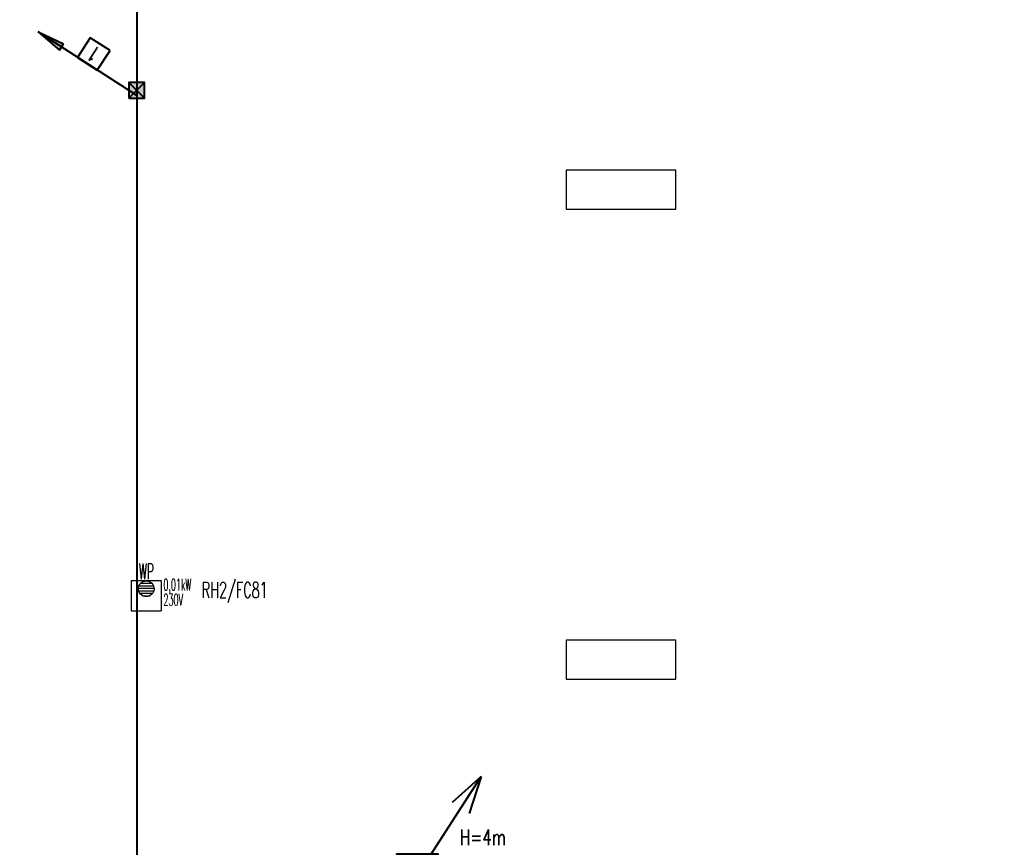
# Model space of a CAD drawing. Header units: millimetres. Extents: x -7955266 to 72030, y -46136 to 9299934.
# Tile 181 of 203: x -5051848 to -5026705, y 6579138 to 6600270. Entities that reach past the tile are written whole.
import ezdxf
from ezdxf.enums import TextEntityAlignment as Align

# ---------------------------------------------------------------- set-up
doc = ezdxf.new("R2010")
doc.units = ezdxf.units.MM
doc.header["$LTSCALE"] = 10
doc.layers.add('0-NASWIETLA', color=7, linetype='Continuous')
for name, color, linetype, lineweight in [('BMS_urzadzenia_nr_obw_magistrala', 140, 'Continuous', 13), ('BMS_urzadzenia_WE_WY', 30, 'Continuous', 20), ('IE_ATRYBUTY_ BLOCK_1', 7, 'Continuous', 25), ('IE_ATRYBUTY_ BLOCK_2', 7, 'Continuous', 18), ('IE_urzadzenia', 30, 'Continuous', 25), ('IE_urzadzenia_nr_obw', 94, 'Continuous', 20), ('IE_zwody', 140, 'Continuous', 40)]:
    doc.layers.add(name, color=color, linetype=linetype, lineweight=lineweight)
doc.styles.add('ROMANS', font='romans.shx', dxfattribs={"width": 0.8})

# ---------------------------------------------------------------- blocks, each defined once
blk = doc.blocks.new('urzadzenie_wpust dachowy')
h = blk.add_hatch()
h.set_pattern_fill('ANSI31', color=256, scale=10, angle=315, style=0)
h.set_pattern_definition([(0, (3e-14, -297.45), (1e-14, 31.75), [])])
edge = h.paths.add_edge_path()
edge.add_arc((-1, -104), 100, 0, 360)
for p, q in [((-192, 0), (192, 0)), ((-192, 0), (-192, -384)), ((192, 0), (192, -384)), ((-192, -384), (192, -384))]:
    blk.add_line(p, q)
blk.add_circle((-1, -104), 100)
at = {"layer": 'BMS_urzadzenia_nr_obw_magistrala', "style": 'ROMANS', "width": 0.5, "flags": 8}
blk.add_attdef('ADR_BMS', (239, -153), '', height=150, dxfattribs=at)
at = {"layer": 'BMS_urzadzenia_WE_WY', "style": 'ROMANS', "width": 0.5, "flags": 8}
blk.add_attdef('BMS_WE_WY', (239, -358), '', height=150, dxfattribs=at)
at = {"layer": 'IE_ATRYBUTY_ BLOCK_1', "style": 'ROMANS', "width": 0.5, "flags": 8}
blk.add_attdef('TYP', text='', height=200, dxfattribs=at).set_placement((-1, 18), align=Align.CENTER)
at = {"layer": 'IE_ATRYBUTY_ BLOCK_2', "style": 'ROMANS', "width": 0.5, "flags": 8}
for tag, p in [('OPIS1', (-1, -366)), ('OPIS2', (-1, -759))]:
    blk.add_attdef(tag, text='', height=150, dxfattribs=at).set_placement(p, align=Align.CENTER)
at = {"layer": 'IE_urzadzenia_nr_obw', "style": 'ROMANS', "width": 0.5, "flags": 8}
blk.add_attdef('NR_OBW', text='', height=150, dxfattribs=at).set_placement((-1, -570), align=Align.CENTER)
blk = doc.blocks.new('G$C4A87D2E6')
at = {"layer": '0-NASWIETLA', "color": 1}
for points in [[(-3610, -3786), (-3610, -3686), (-3890, -3686), (-3890, -3786)], [(-3610, -4986), (-3610, -4886), (-3890, -4886), (-3890, -4986)]]:
    blk.add_lwpolyline(points, close=True, dxfattribs=at)
blk = doc.blocks.new('przewody_odprowadzajace')
h = blk.add_hatch(color=256)
h.dxf.hatch_style = 1
h.paths.add_polyline_path([(581, 987), (621, 962), (814, 1260)])
h.paths.add_polyline_path([(661, 936), (814, 1260), (621, 962)])
for p, q in [((0, 0), (814, 1260)), ((814, 1260), (581, 987)), ((814, 1260), (661, 936)), ((581, 987), (661, 936))]:
    blk.add_line(p, q)
blk.add_lwpolyline([(577, 341), (740, 593), (488, 756), (325, 504)], close=True)
at = {"layer": 'IE_ATRYBUTY_ BLOCK_1', "style": 'ROMANS', "width": 0.7, "flags": 8}
blk.add_attdef('TYP', text='', height=200, rotation=57.1551, dxfattribs=at).set_placement((533, 549), align=Align.MIDDLE_CENTER)
at = {"layer": 'IE_ATRYBUTY_ BLOCK_2', "style": 'ROMANS', "width": 0.6, "flags": 8}
for tag, p in [('OPIS1', (932, 919)), ('OPIS2', (932, 719))]:
    blk.add_attdef(tag, text='', height=150, dxfattribs=at).set_placement(p, align=Align.CENTER)
blk = doc.blocks.new('polaczenie_skrecane')
blk.add_hatch(color=256).paths.add_polyline_path([(-100, -100), (100, -100), (100, 100), (-100, 100)])
for p, q in [((100, -100), (-100, 100)), ((100, 100), (-100, -100))]:
    blk.add_line(p, q)
blk.add_lwpolyline([(-100, -100), (100, -100), (100, 100), (-100, 100)], close=True)
at = {"layer": 'IE_ATRYBUTY_ BLOCK_1', "style": 'ROMANS', "width": 0.7, "flags": 8}
blk.add_attdef('TYP', text='', height=200, dxfattribs=at).set_placement((0, 120), align=Align.CENTER)
at = {"layer": 'IE_ATRYBUTY_ BLOCK_2', "style": 'ROMANS', "width": 0.6, "flags": 8}
for tag, p in [('OPIS1', (0, -274)), ('OPIS2', (0, -474))]:
    blk.add_attdef(tag, text='', height=150, dxfattribs=at).set_placement(p, align=Align.CENTER)
blk = doc.blocks.new('*U17')
h = blk.add_hatch(color=256)
edge = h.paths.add_edge_path()
edge.add_arc((0, 0), 60, 0, 360)
for p, q in [((0, 0), (814, 1260)), ((814, 1260), (443, 925)), ((814, 1260), (660, 784))]:
    blk.add_line(p, q)
blk.add_lwpolyline([(-265, -265), (265, -265), (265, 265), (-265, 265)], close=True)
blk.add_circle((0, 0), 60)
at = {"layer": 'IE_ATRYBUTY_ BLOCK_1', "style": 'ROMANS', "width": 0.7, "flags": 8}
blk.add_attdef('TYP', text='', height=200, dxfattribs=at).set_placement((837, 383), align=Align.CENTER)
at = {"layer": 'IE_ATRYBUTY_ BLOCK_2', "style": 'ROMANS', "width": 0.6, "flags": 8}
for tag, p in [('OPIS1', (837, 166)), ('OPIS2', (837, -34))]:
    blk.add_attdef(tag, text='', height=150, dxfattribs=at).set_placement(p, align=Align.CENTER)

msp = doc.modelspace()

# ---------------------------------------------------------------- linework, layer by layer
at = {"layer": 'IE_zwody'}
msp.add_line((-5048858, 6634449, 0), (-5048858, 6455619, 0), dxfattribs=at)

# ---------------------------------------------------------------- block references
at = {"xscale": 10, "yscale": 10, "zscale": 10}
msp.add_blockref('G$C4A87D2E6', (-4998996, 6633288), dxfattribs=at)
at = {"layer": 'IE_urzadzenia'}
ref = msp.add_blockref('urzadzenie_wpust dachowy', (-5048616, 6585947), dxfattribs=dict(at, xscale=2, yscale=2, zscale=2))
ref.add_attrib('OPIS1', '0,01kW', dxfattribs={"layer": 'IE_ATRYBUTY_ BLOCK_2', "height": 300, "style": 'ROMANS', "width": 0.5, "flags": 8}).set_placement((-5047822, 6585694), align=Align.CENTER)
ref.add_attrib('OPIS2', '230V', dxfattribs={"layer": 'IE_ATRYBUTY_ BLOCK_2', "height": 300, "style": 'ROMANS', "width": 0.5, "flags": 8}).set_placement((-5047926, 6585309), align=Align.CENTER)
ref.add_attrib('TYP', 'WP', dxfattribs={"layer": 'IE_ATRYBUTY_ BLOCK_1', "height": 400, "style": 'ROMANS', "width": 0.5, "flags": 8}).set_placement((-5048617, 6585983), align=Align.CENTER)
at = {"layer": 'IE_zwody'}
ref = msp.add_blockref('przewody_odprowadzajace', (-5048859, 6598331, 0), dxfattribs=dict(at, xscale=2, yscale=2, rotation=90))
ref.add_attrib('TYP', '1', dxfattribs={"layer": 'IE_ATRYBUTY_ BLOCK_1', "height": 400, "rotation": 147.1551, "style": 'ROMANS', "width": 0.7}).set_placement((-5049956, 6599397, 0), align=Align.MIDDLE_CENTER)
at = {"layer": 'IE_zwody', "linetype": 'Continuous', "ltscale": 20, "xscale": 2, "yscale": 2, "zscale": 2}
msp.add_blockref('polaczenie_skrecane', (-5048857, 6598469, 0), dxfattribs=at)
at = {"layer": 'IE_zwody'}
ref = msp.add_blockref('*U17', (-5041692, 6578429, 0), dxfattribs=dict(at, xscale=2, yscale=2, zscale=2))
ref.add_attrib('TYP', 'H=4m', dxfattribs={"layer": 'IE_ATRYBUTY_ BLOCK_1', "height": 400, "style": 'ROMANS', "width": 0.7}).set_placement((-5040018, 6579195, 0), align=Align.CENTER)

# ---------------------------------------------------------------- texts
at = {"layer": 'IE_urzadzenia_nr_obw', "style": 'ROMANS', "width": 0.6}
msp.add_text('RH2/FC81', height=400, dxfattribs=at).set_placement((-5047200, 6585510))

doc.saveas('drawing.dxf')
